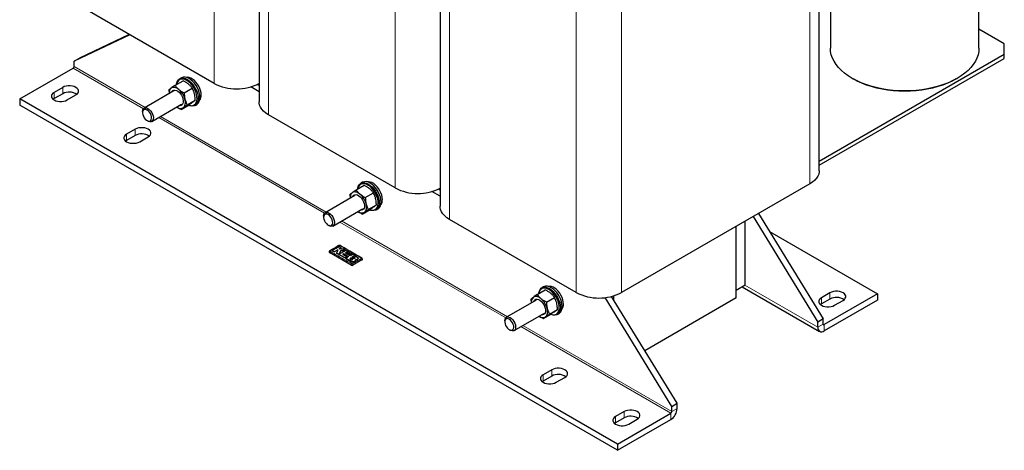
# Model space of a CAD drawing. Header units: millimetres. Extents: x 5 to 418, y 2 to 292.
# Tile 18 of 43: x 221 to 298, y 50 to 84. Entities that reach past the tile are written whole.
import ezdxf

# ---------------------------------------------------------------- set-up
doc = ezdxf.new("R2010")
doc.units = ezdxf.units.MM

msp = doc.modelspace()

# ---------------------------------------------------------------- linework, layer by layer
at = {"color": 7, "linetype": 'Continuous', "lineweight": 18}
for p, q in [((236.0749, 78.669), (236.0749, 103.1652)), ((240.3175, 76.2197), (240.3175, 100.716)), ((250.217, 70.5049), (250.217, 95.0011)), ((282.6025, 70.8315), (282.6025, 95.3277)), ((254.4597, 68.0557), (254.4597, 92.5519)), ((264.3592, 62.3408), (264.3592, 86.837)), ((267.8947, 62.3408), (267.8947, 86.837)), ((230.6908, 76.7834), (225.1395, 79.9881)), ((230.5607, 76.6952), (225.0688, 79.8656)), ((223.5839, 77.9675), (223.5839, 77.4776)), ((224.2556, 78.3553), (224.2556, 77.8653)), ((244.7028, 68.5311), (231.7494, 76.009)), ((244.8329, 68.6193), (231.8909, 76.0906)), ((229.2407, 74.7018), (229.2407, 74.2119)), ((229.9125, 75.0896), (229.9125, 74.5997)), ((258.8449, 60.3671), (245.8916, 67.8449)), ((258.9751, 60.4552), (246.033, 67.9265)), ((245.0799, 65.456), (245.0799, 65.4815)), ((246.7648, 64.7615), (246.7648, 64.7598)), ((246.8766, 64.9616), (246.8766, 64.96)), ((247.0685, 65.0696), (247.0685, 65.0679)), ((247.6255, 64.8845), (247.6255, 64.91)), ((246.777, 64.4763), (246.777, 64.5018)), ((246.9184, 64.4763), (246.9184, 64.5018)), ((277.522, 62.917), (283.2142, 59.631)), ((284.1688, 62.3251), (284.1688, 61.8352)), ((283.497, 61.9373), (283.497, 61.4474)), ((271.7378, 52.9242), (260.0337, 59.6808)), ((271.8085, 53.0466), (260.1751, 59.7624)), ((283.2142, 59.631), (283.6384, 59.8759)), ((283.6384, 59.8759), (283.7091, 59.8351)), ((283.7091, 59.8351), (283.7091, 59.3451)), ((262.4394, 56.3123), (262.4394, 55.8223)), ((261.7676, 55.9245), (261.7676, 55.4345)), ((271.8085, 53.0466), (272.2328, 53.2916)), ((267.4245, 52.6588), (267.4245, 52.1689)), ((268.0962, 53.0466), (268.0962, 52.5567)), ((271.7378, 52.4342), (271.7378, 52.9242))]:
    msp.add_line(p, q, dxfattribs=at)
at = {"color": 7, "linetype": 'Continuous', "lineweight": 25}
for p, q in [((239.5853, 101.7365), (239.5853, 77.2403)), ((253.7274, 93.5724), (253.7274, 69.0762)), ((295.8024, 81.4301), (295.8024, 93.4487)), ((283.3348, 71.852), (283.3348, 92.4349)), ((284.2024, 92.9358), (284.2024, 81.4301)), ((236.0749, 78.669), (226.1754, 84.3838)), ((229.4912, 82.4697), (225.1395, 80.3964)), ((229.4506, 82.4931), (225.5638, 80.6413)), ((297.7806, 81.7567), (295.8024, 82.8986)), ((297.7806, 80.9403), (297.7806, 81.7567)), ((283.3348, 72.6009), (297.7806, 80.9403)), ((297.7806, 80.6136), (297.7806, 80.9403)), ((225.1395, 80.3964), (225.5638, 80.6413)), ((225.1395, 79.9881), (225.1395, 80.3964)), ((283.3348, 72.2742), (297.7806, 80.6136)), ((220.8969, 77.4572), (225.0688, 79.8656)), ((233.0213, 78.5121), (233.6501, 78.8751)), ((233.5198, 79.1094), (233.3872, 79.0328)), ((239.5853, 78.5076), (239.4515, 78.5848)), ((285.9005, 79.0629), (285.9712, 79.0221)), ((294.0336, 79.0221), (294.1043, 79.0629)), ((224.2556, 78.3553), (223.5839, 77.9675)), ((224.2556, 77.8653), (223.5839, 77.4776)), ((224.6092, 77.3756), (225.2809, 77.7634)), ((232.9288, 78.0754), (230.613, 76.7385)), ((232.5367, 78.154), (232.5637, 77.8647)), ((233.742, 77.9303), (234.3708, 78.2933)), ((239.5853, 78.0177), (238.9371, 78.3919)), ((267.5659, 50.5158), (220.8969, 77.4572)), ((220.8969, 77.4572), (220.8969, 76.9673)), ((267.5659, 50.0258), (220.8969, 76.9673)), ((223.5839, 77.4776), (223.5087, 77.4266)), ((231.213, 75.6993), (233.5288, 77.0362)), ((233.4934, 76.6324), (234.1222, 76.9954)), ((233.978, 76.9905), (234.6068, 77.3535)), ((234.5871, 76.9543), (234.7197, 77.0309)), ((230.4888, 76.4638), (230.4888, 76.3822)), ((250.217, 70.5049), (240.3175, 76.2197)), ((230.8423, 75.7698), (230.913, 75.729)), ((229.9125, 75.0896), (229.2407, 74.7018)), ((229.9125, 74.5997), (229.2407, 74.2119)), ((229.2407, 74.2119), (229.1655, 74.1609)), ((230.266, 74.1099), (230.9378, 74.4977)), ((247.6619, 70.9453), (247.5294, 70.8688)), ((282.6025, 70.8315), (267.8947, 62.3408)), ((246.6788, 69.99), (246.7059, 69.7006)), ((247.1634, 70.348), (247.7922, 70.711)), ((247.8841, 69.7663), (248.5129, 70.1292)), ((253.7274, 69.8536), (253.0793, 70.2278)), ((253.7274, 70.3435), (253.5936, 70.4207)), ((247.071, 69.9113), (244.7552, 68.5745)), ((245.3551, 67.5352), (247.6709, 68.8721)), ((247.6355, 68.4683), (248.2643, 68.8313)), ((248.1202, 68.8264), (248.749, 69.1894)), ((248.7293, 68.7902), (248.8618, 68.8668)), ((278.5914, 68.5159), (283.6384, 60.2842)), ((244.6309, 68.2997), (244.6309, 68.2181)), ((264.3592, 62.3408), (254.4597, 68.0557)), ((277.5573, 62.9374), (277.5573, 67.9189)), ((278.1672, 68.271), (283.2142, 60.0392)), ((244.9844, 67.6058), (245.0551, 67.5649)), ((276.8502, 62.5292), (276.8502, 67.5107)), ((276.8502, 61.9168), (276.8502, 67.5107)), ((279.4547, 67.1079), (287.8811, 62.2435)), ((245.0506, 65.5222), (245.0506, 65.4968)), ((246.777, 64.4763), (245.0799, 65.456)), ((245.303, 65.6011), (245.4585, 65.5172)), ((245.303, 65.6011), (245.303, 65.5994)), ((245.4585, 65.5156), (245.303, 65.5994)), ((245.4585, 65.5172), (245.7398, 65.6881)), ((245.7398, 65.6864), (245.4585, 65.5156)), ((245.4585, 65.5172), (245.4585, 65.5156)), ((245.7398, 65.6881), (245.6296, 65.4238)), ((245.6296, 65.4238), (246.3015, 65.041)), ((245.6296, 65.4238), (245.6296, 65.4222)), ((246.3015, 65.0394), (245.6296, 65.4222)), ((245.9969, 65.8273), (245.8414, 65.9115)), ((245.8461, 65.7474), (245.9969, 65.8273)), ((245.9969, 65.8257), (245.8461, 65.7458)), ((246.1739, 65.7304), (245.8461, 65.7474)), ((245.9662, 65.6232), (245.8468, 65.3353)), ((245.8468, 65.3336), (245.9662, 65.6216)), ((246.3425, 65.6194), (245.9662, 65.6232)), ((245.9662, 65.6232), (245.9662, 65.6216)), ((245.9662, 65.6216), (246.3425, 65.6177)), ((245.9969, 65.8273), (245.9969, 65.8257)), ((246.1247, 65.3039), (246.2149, 65.3602)), ((246.2149, 65.3586), (246.1247, 65.3023)), ((246.8525, 65.3431), (246.1739, 65.7304)), ((246.2149, 65.3602), (246.581, 65.1452)), ((246.2149, 65.3602), (246.2149, 65.3586)), ((246.581, 65.1435), (246.2149, 65.3586)), ((246.3261, 65.424), (246.4077, 65.4667)), ((246.4077, 65.465), (246.3261, 65.4224)), ((246.6924, 65.2089), (246.3261, 65.424)), ((246.4077, 65.4667), (246.7248, 65.2816)), ((246.4077, 65.4667), (246.4077, 65.465)), ((246.7248, 65.2799), (246.4077, 65.465)), ((246.429, 65.1264), (246.1247, 65.3039)), ((246.3015, 65.041), (246.429, 65.1264)), ((246.429, 65.1248), (246.3015, 65.0394)), ((246.3015, 65.041), (246.3015, 65.0394)), ((246.581, 65.1452), (246.3633, 65.0044)), ((246.3633, 65.0044), (246.7648, 64.7615)), ((246.3633, 65.0044), (246.3633, 65.0027)), ((246.7648, 64.7598), (246.3633, 65.0027)), ((246.429, 65.1264), (246.429, 65.1248)), ((246.7535, 65.039), (246.6633, 64.9838)), ((246.6633, 64.9822), (246.7535, 65.0374)), ((246.6633, 64.9838), (246.7864, 64.9071)), ((246.9017, 65.314), (246.6924, 65.2089)), ((246.7248, 65.2816), (246.8525, 65.3431)), ((246.8525, 65.3415), (246.7248, 65.2799)), ((246.7248, 65.2816), (246.7248, 65.2799)), ((246.8766, 64.9616), (246.7535, 65.039)), ((246.7535, 65.039), (246.7535, 65.0374)), ((246.7535, 65.0374), (246.8766, 64.96)), ((246.8525, 65.3431), (246.8525, 65.3415)), ((246.9454, 65.1462), (246.8665, 65.1038)), ((246.8665, 65.1022), (246.9454, 65.1445)), ((246.8665, 65.1038), (246.9896, 65.0265)), ((247.2757, 65.0885), (246.9017, 65.314)), ((247.6255, 64.8845), (246.9184, 64.4763)), ((247.0685, 65.0696), (246.9454, 65.1462)), ((246.9454, 65.1462), (246.9454, 65.1445)), ((246.9454, 65.1445), (247.0685, 65.0679)), ((246.9499, 64.7381), (246.9499, 64.7364)), ((247.1187, 64.8487), (247.1283, 64.9033)), ((247.126, 64.889), (247.1187, 64.847)), ((247.1187, 64.8487), (247.1187, 64.847)), ((247.1292, 64.8888), (247.1292, 64.8904)), ((247.2757, 64.938), (247.2757, 64.9363)), ((247.3292, 65.0105), (247.3292, 65.0121)), ((247.6548, 64.9254), (247.6548, 64.9507)), ((261.3056, 62.184), (261.9344, 62.547)), ((261.8041, 62.7812), (261.6715, 62.7047)), ((276.8502, 62.5292), (277.5573, 62.9374)), ((277.3169, 62.7986), (283.3592, 59.3105)), ((284.1688, 62.3251), (283.497, 61.9373)), ((261.2131, 61.7473), (258.8973, 60.4104)), ((260.8209, 61.8259), (260.848, 61.5365)), ((262.0263, 61.6022), (262.6551, 61.9652)), ((271.8085, 53.4549), (266.6034, 61.9446)), ((272.2328, 53.6998), (267.1211, 62.0371)), ((267.2831, 61.7729), (267.2831, 62.0817)), ((276.8502, 61.9168), (269.7189, 57.8)), ((284.1688, 61.8352), (283.497, 61.4474)), ((287.8811, 62.2435), (283.7091, 59.8351)), ((287.8811, 61.7535), (283.7091, 59.3451)), ((284.5223, 61.3454), (285.1941, 61.7332)), ((287.8811, 62.2435), (287.8811, 61.7535)), ((262.2623, 60.6623), (262.8911, 61.0253)), ((283.497, 61.4474), (283.4218, 61.3964)), ((258.773, 60.1357), (258.773, 60.054)), ((259.4973, 59.3711), (261.8131, 60.708)), ((261.7777, 60.3042), (262.4064, 60.6672)), ((262.8714, 60.6262), (263.004, 60.7027)), ((283.6384, 60.2842), (283.2142, 60.0392)), ((283.2142, 59.631), (283.2142, 60.0392)), ((283.6384, 59.8759), (283.6384, 60.2842)), ((259.1265, 59.4417), (259.1972, 59.4009)), ((262.4394, 56.3123), (261.7676, 55.9245)), ((261.7676, 55.4345), (261.6924, 55.3835)), ((262.4394, 55.8223), (261.7676, 55.4345)), ((262.7929, 55.3326), (263.4647, 55.7204)), ((271.8085, 53.4549), (272.2328, 53.6998)), ((271.8085, 53.0466), (271.8085, 53.4549)), ((272.2328, 53.2916), (272.2328, 53.6998)), ((268.0962, 53.0466), (267.4245, 52.6588)), ((268.0962, 52.5567), (267.4245, 52.1689)), ((267.5659, 50.5158), (271.7378, 52.9242)), ((267.5659, 50.0258), (271.7378, 52.4342)), ((268.4498, 52.0669), (269.1215, 52.4547)), ((267.4245, 52.1689), (267.3493, 52.1179)), ((267.5659, 50.5158), (267.5659, 50.0258))]:
    msp.add_line(p, q, dxfattribs=at)
at = {"color": 7, "linetype": 'Continuous', "lineweight": 25, "flags": 128}
for points in [[(295.8024, 81.4301), (295.7845, 81.1674), (295.731, 80.9063), (295.6421, 80.6485), (295.5185, 80.3954), (295.3609, 80.1488), (295.1702, 79.91), (294.9477, 79.6806), (294.6947, 79.462), (294.4128, 79.2556), (294.1036, 79.0625), (293.7692, 78.8841), (293.4116, 78.7213), (293.0329, 78.5752), (292.6355, 78.4468), (292.222, 78.3367), (291.7947, 78.2457), (291.3564, 78.1744), (290.9097, 78.1231), (290.4575, 78.0922), (290.0024, 78.0818), (289.5473, 78.0922), (289.0951, 78.1231), (288.6484, 78.1744), (288.2101, 78.2457), (287.7828, 78.3367), (287.3693, 78.4468), (286.9719, 78.5752), (286.5932, 78.7213), (286.2356, 78.8841), (285.9012, 79.0625), (285.592, 79.2556), (285.3101, 79.462), (285.0571, 79.6806), (284.8346, 79.91), (284.6439, 80.1488), (284.4863, 80.3954), (284.3627, 80.6485), (284.2738, 80.9063), (284.2203, 81.1674), (284.2024, 81.4301), (284.2024, 81.4301)], [(225.2809, 77.7634), (225.3821, 77.8366), (225.4526, 77.9211), (225.4887, 78.0125), (225.4887, 78.1062), (225.4526, 78.1976), (225.3821, 78.282), (225.2809, 78.3553), (225.154, 78.4137), (225.0077, 78.4544), (224.8494, 78.4752), (224.6871, 78.4752), (224.5288, 78.4544), (224.3825, 78.4137), (224.2556, 78.3553)], [(233.1432, 78.5825), (233.1515, 78.6461), (233.1898, 78.789), (233.2523, 78.9077), (233.3372, 78.9987), (233.4417, 79.059), (233.5629, 79.0871), (233.697, 79.0819), (233.8398, 79.0436), (233.9872, 78.9734)], [(233.943, 78.8969), (233.7994, 78.9649), (233.6603, 79.0008), (233.5304, 79.0036), (233.4138, 78.973), (233.3141, 78.9102), (233.2347, 78.8171), (233.178, 78.6967), (233.1509, 78.587)], [(235.0743, 77.764), (235.0617, 77.9288), (235.0242, 78.1026), (234.9631, 78.2795), (234.8806, 78.4534), (234.7793, 78.6185), (234.6628, 78.769), (234.5351, 78.8999), (234.4004, 79.0067), (234.2634, 79.0858), (234.1287, 79.1345), (234.0009, 79.1511), (233.908, 79.1412)], [(234.0828, 76.9727), (234.157, 76.9492), (234.292, 76.9298), (234.4157, 76.9437), (234.5243, 76.9906), (234.6142, 77.0689), (234.6826, 77.176), (234.7271, 77.3087), (234.7465, 77.4625), (234.74, 77.6326), (234.7079, 77.8135), (234.6513, 77.9993), (234.5718, 78.1841), (234.4722, 78.362), (234.3555, 78.5272), (234.2256, 78.6745), (234.0866, 78.799), (233.943, 78.8969)], [(233.9872, 78.9734), (234.1345, 78.8735), (234.2774, 78.7468), (234.4114, 78.5972), (234.5326, 78.4293), (234.6372, 78.2482), (234.722, 78.0593), (234.7845, 77.8684), (234.8228, 77.6813), (234.8357, 77.5037), (234.8228, 77.341), (234.7845, 77.1981), (234.722, 77.0794), (234.6372, 76.9885), (234.5326, 76.9281), (234.4114, 76.9001), (234.2774, 76.9053), (234.1345, 76.9435), (234.0751, 76.9682)], [(234.7197, 77.0309), (234.7698, 77.065), (234.8546, 77.156), (234.9171, 77.2747), (234.9554, 77.4176), (234.9683, 77.5803), (234.9554, 77.7579), (234.9171, 77.9449), (234.8546, 78.1358), (234.7698, 78.3247), (234.6652, 78.5059), (234.544, 78.6738), (234.41, 78.8233), (234.2671, 78.95), (234.1197, 79.05)], [(294.0336, 79.0221), (294.0329, 79.0217), (293.7043, 78.8463), (293.3528, 78.6864), (292.9806, 78.5428), (292.5901, 78.4166), (292.1837, 78.3084), (291.7638, 78.219), (291.333, 78.1488), (290.8941, 78.0984), (290.4496, 78.0681), (290.0024, 78.0579), (289.5552, 78.0681), (289.1107, 78.0984), (288.6718, 78.1488), (288.241, 78.219), (287.8211, 78.3084), (287.4147, 78.4166), (287.0242, 78.5428), (286.652, 78.6864), (286.3005, 78.8463), (285.9719, 79.0217), (285.9712, 79.0221)], [(223.5839, 77.9675), (223.4826, 77.8942), (223.4122, 77.8098), (223.3761, 77.7184), (223.3761, 77.6247), (223.4122, 77.5333), (223.4826, 77.4489), (223.5839, 77.3756), (223.7108, 77.3171), (223.8571, 77.2765), (224.0153, 77.2556), (224.1777, 77.2556), (224.336, 77.2765), (224.4822, 77.3171), (224.6092, 77.3756)], [(233.3248, 78.1884), (233.2423, 78.2486), (233.159, 78.2967), (233.0765, 78.3318), (232.9961, 78.3534), (232.9192, 78.361), (232.8471, 78.3546), (232.781, 78.3342), (232.7221, 78.3003)], [(232.7522, 77.9734), (232.7824, 78.0368), (232.8447, 78.1053), (232.9263, 78.1432), (233.0227, 78.1486), (233.1286, 78.1211), (233.2384, 78.0623), (233.3462, 77.9753), (233.4461, 77.8648), (233.5328, 77.7368), (233.6016, 77.5981), (233.6487, 77.4563)], [(233.6487, 77.4563), (233.6717, 77.3189), (233.6693, 77.1934), (233.6416, 77.0866), (233.5901, 77.0042), (233.5176, 76.9507), (233.4281, 76.9289), (233.3522, 76.9342)], [(233.6789, 76.7786), (233.7296, 76.8256), (233.7712, 76.8848), (233.8031, 76.9552), (233.8246, 77.0356), (233.8355, 77.1246), (233.8356, 77.2207), (233.8247, 77.3223), (233.8032, 77.4276)], [(240.3175, 76.2197), (240.1173, 76.3502), (239.9459, 76.4936), (239.8056, 76.6479), (239.6985, 76.8109), (239.6263, 76.9801), (239.5899, 77.1531), (239.5853, 77.2403)], [(230.4888, 76.4638), (230.4896, 76.4941), (230.5095, 76.6032), (230.5548, 76.6882), (230.6226, 76.7437), (230.7086, 76.7662), (230.8075, 76.7543), (230.913, 76.7088)], [(230.8423, 76.5864), (230.7469, 76.6263), (230.6586, 76.633), (230.5839, 76.6059), (230.5284, 76.5471), (230.4962, 76.461), (230.4896, 76.3539), (230.5092, 76.2337), (230.5535, 76.1094), (230.6192, 75.9902), (230.7015, 75.8849), (230.7942, 75.8014), (230.8905, 75.7458), (230.9832, 75.7223), (231.0654, 75.7326), (231.1312, 75.7759), (231.1754, 75.849), (231.195, 75.9466), (231.1885, 76.0613), (231.1562, 76.1847), (231.1007, 76.3076), (231.026, 76.4209), (230.9377, 76.5162), (230.8423, 76.5864)], [(230.913, 76.7088), (231.0185, 76.6325), (231.1174, 76.5302), (231.2034, 76.4084), (231.2712, 76.2746), (231.3165, 76.1374), (231.3364, 76.0052), (231.3298, 75.8865), (231.2969, 75.7887), (231.2399, 75.7179), (231.1624, 75.6786), (231.0692, 75.6732), (230.9662, 75.7021), (230.913, 75.729)], [(229.2407, 74.7018), (229.1395, 74.6286), (229.069, 74.5441), (229.0329, 74.4528), (229.0329, 74.359), (229.069, 74.2677), (229.1395, 74.1832), (229.2407, 74.1099), (229.3676, 74.0515), (229.5139, 74.0108), (229.6722, 73.99), (229.8345, 73.99), (229.9928, 74.0108), (230.1391, 74.0515), (230.266, 74.1099)], [(230.9378, 74.4977), (231.039, 74.571), (231.1094, 74.6555), (231.1456, 74.7468), (231.1456, 74.8406), (231.1094, 74.9319), (231.039, 75.0164), (230.9378, 75.0896), (230.8108, 75.1481), (230.6646, 75.1887), (230.5063, 75.2096), (230.3439, 75.2096), (230.1857, 75.1887), (230.0394, 75.1481), (229.9125, 75.0896)], [(283.3348, 71.852), (283.3302, 71.7648), (283.2938, 71.5918), (283.2216, 71.4226), (283.1145, 71.2596), (282.9742, 71.1053), (282.8027, 70.9619), (282.6025, 70.8315)], [(247.2854, 70.4184), (247.2937, 70.482), (247.3319, 70.6249), (247.3945, 70.7436), (247.4793, 70.8346), (247.5839, 70.895), (247.705, 70.923), (247.8391, 70.9178), (247.982, 70.8795), (248.1293, 70.8093)], [(248.0851, 70.7328), (247.9415, 70.8008), (247.8025, 70.8367), (247.6726, 70.8395), (247.5559, 70.8089), (247.4563, 70.7461), (247.3768, 70.653), (247.3201, 70.5326), (247.293, 70.4229)], [(249.2165, 69.5999), (249.2038, 69.7647), (249.1663, 69.9385), (249.1053, 70.1154), (249.0227, 70.2893), (248.9215, 70.4544), (248.805, 70.6049), (248.6772, 70.7358), (248.5425, 70.8427), (248.4055, 70.9217), (248.2708, 70.9704), (248.1431, 70.987), (248.0502, 70.9771)], [(248.1293, 70.8093), (248.2766, 70.7094), (248.4195, 70.5827), (248.5536, 70.4331), (248.6747, 70.2652), (248.7793, 70.0841), (248.8641, 69.8952), (248.9267, 69.7043), (248.9649, 69.5172), (248.9778, 69.3396), (248.9649, 69.1769), (248.9267, 69.0341), (248.8641, 68.9153), (248.7793, 68.8244), (248.6747, 68.764), (248.5536, 68.736), (248.4195, 68.7412), (248.2766, 68.7795), (248.2173, 68.8041)], [(248.8618, 68.8668), (248.9119, 68.901), (248.9967, 68.9919), (249.0592, 69.1106), (249.0975, 69.2535), (249.1104, 69.4162), (249.0975, 69.5938), (249.0592, 69.7809), (248.9967, 69.9717), (248.9119, 70.1606), (248.8073, 70.3418), (248.6861, 70.5097), (248.5521, 70.6593), (248.4092, 70.7859), (248.2619, 70.8859)], [(247.4669, 70.0243), (247.3844, 70.0846), (247.3012, 70.1326), (247.2186, 70.1678), (247.1382, 70.1893), (247.0613, 70.197), (246.9892, 70.1905), (246.9232, 70.1702), (246.8643, 70.1362)], [(246.8943, 69.8094), (246.9245, 69.8728), (246.9869, 69.9412), (247.0685, 69.9791), (247.1648, 69.9845), (247.2708, 69.9571), (247.3806, 69.8982), (247.4883, 69.8112), (247.5883, 69.7007), (247.6749, 69.5727), (247.7437, 69.434), (247.7908, 69.2922)], [(248.225, 68.8086), (248.2991, 68.7851), (248.4341, 68.7657), (248.5579, 68.7796), (248.6665, 68.8265), (248.7564, 68.9048), (248.8247, 69.012), (248.8693, 69.1446), (248.8886, 69.2984), (248.8822, 69.4685), (248.8501, 69.6494), (248.7934, 69.8352), (248.714, 70.0201), (248.6143, 70.1979), (248.4977, 70.3632), (248.3677, 70.5104), (248.2287, 70.635), (248.0851, 70.7328)], [(247.7908, 69.2922), (247.8138, 69.1548), (247.8114, 69.0294), (247.7837, 68.9225), (247.7322, 68.8401), (247.6598, 68.7866), (247.5702, 68.7648), (247.4943, 68.7701)], [(247.821, 68.6145), (247.8717, 68.6615), (247.9133, 68.7207), (247.9452, 68.7911), (247.9668, 68.8715), (247.9777, 68.9605), (247.9777, 69.0567), (247.9668, 69.1582), (247.9453, 69.2635)], [(244.6309, 68.2997), (244.6317, 68.33), (244.6517, 68.4392), (244.6969, 68.5241), (244.7647, 68.5796), (244.8508, 68.6021), (244.9496, 68.5903), (245.0552, 68.5447)], [(244.9844, 68.4223), (244.8891, 68.4622), (244.8007, 68.4689), (244.7261, 68.4418), (244.6705, 68.3831), (244.6383, 68.2969), (244.6317, 68.1898), (244.6513, 68.0696), (244.6956, 67.9453), (244.7613, 67.8261), (244.8436, 67.7208), (244.9363, 67.6373), (245.0326, 67.5817), (245.1253, 67.5582), (245.2076, 67.5685), (245.2733, 67.6118), (245.3176, 67.685), (245.3372, 67.7825), (245.3306, 67.8972), (245.2984, 68.0206), (245.2428, 68.1435), (245.1681, 68.2568), (245.0798, 68.3521), (244.9844, 68.4223)], [(245.0552, 68.5447), (245.1607, 68.4684), (245.2595, 68.3662), (245.3456, 68.2443), (245.4134, 68.1105), (245.4587, 67.9733), (245.4786, 67.8411), (245.4719, 67.7224), (245.439, 67.6246), (245.3821, 67.5538), (245.3045, 67.5145), (245.2113, 67.5091), (245.1083, 67.5381), (245.0551, 67.5649)], [(254.4597, 68.0557), (254.2595, 68.1861), (254.088, 68.3295), (253.9477, 68.4839), (253.8406, 68.6468), (253.7684, 68.816), (253.732, 68.989), (253.7274, 69.0762)], [(261.4275, 62.2544), (261.4358, 62.318), (261.4741, 62.4608), (261.5366, 62.5796), (261.6214, 62.6705), (261.726, 62.7309), (261.8472, 62.7589), (261.9812, 62.7537), (262.1241, 62.7154), (262.2714, 62.6453)], [(262.2272, 62.5687), (262.0836, 62.6367), (261.9446, 62.6726), (261.8147, 62.6754), (261.698, 62.6449), (261.5984, 62.582), (261.519, 62.4889), (261.4623, 62.3685), (261.4352, 62.2588)], [(263.3586, 61.4358), (263.346, 61.6006), (263.3085, 61.7745), (263.2474, 61.9513), (263.1648, 62.1253), (263.0636, 62.2903), (262.9471, 62.4408), (262.8193, 62.5718), (262.6847, 62.6786), (262.5476, 62.7577), (262.413, 62.8063), (262.2852, 62.8229), (262.1923, 62.813)], [(262.3671, 60.6445), (262.4412, 60.621), (262.5762, 60.6016), (262.7, 60.6155), (262.8086, 60.6624), (262.8985, 60.7407), (262.9669, 60.8479), (263.0114, 60.9805), (263.0308, 61.1344), (263.0243, 61.3044), (262.9922, 61.4853), (262.9355, 61.6711), (262.8561, 61.856), (262.7564, 62.0339), (262.6398, 62.1991), (262.5099, 62.3463), (262.3709, 62.4709), (262.2272, 62.5687)], [(262.2714, 62.6453), (262.4188, 62.5453), (262.5617, 62.4186), (262.6957, 62.2691), (262.8169, 62.1012), (262.9214, 61.92), (263.0063, 61.7311), (263.0688, 61.5402), (263.1071, 61.3532), (263.12, 61.1756), (263.1071, 61.0129), (263.0688, 60.87), (263.0063, 60.7513), (262.9214, 60.6603), (262.8169, 60.5999), (262.6957, 60.5719), (262.5617, 60.5771), (262.4188, 60.6154), (262.3594, 60.6401)], [(263.004, 60.7027), (263.054, 60.7369), (263.1389, 60.8278), (263.2014, 60.9465), (263.2397, 61.0894), (263.2525, 61.2521), (263.2397, 61.4297), (263.2014, 61.6168), (263.1389, 61.8077), (263.054, 61.9965), (262.9494, 62.1777), (262.8283, 62.3456), (262.6942, 62.4952), (262.5514, 62.6219), (262.404, 62.7218)], [(285.1941, 61.7332), (285.2953, 61.8065), (285.3657, 61.8909), (285.4019, 61.9823), (285.4019, 62.076), (285.3657, 62.1674), (285.2953, 62.2518), (285.1941, 62.3251), (285.0671, 62.3835), (284.9209, 62.4242), (284.7626, 62.4451), (284.6002, 62.4451), (284.442, 62.4242), (284.2957, 62.3835), (284.1688, 62.3251)], [(261.6091, 61.8603), (261.5266, 61.9205), (261.4433, 61.9686), (261.3608, 62.0037), (261.2804, 62.0252), (261.2034, 62.0329), (261.1313, 62.0265), (261.0653, 62.0061), (261.0064, 61.9721)], [(261.0365, 61.6453), (261.0666, 61.7087), (261.129, 61.7771), (261.2106, 61.815), (261.307, 61.8204), (261.4129, 61.793), (261.5227, 61.7342), (261.6305, 61.6472), (261.7304, 61.5367), (261.8171, 61.4086), (261.8858, 61.2699), (261.933, 61.1281)], [(283.497, 61.9373), (283.3958, 61.864), (283.3254, 61.7796), (283.2892, 61.6882), (283.2892, 61.5945), (283.3254, 61.5031), (283.3958, 61.4187), (283.497, 61.3454), (283.6239, 61.287), (283.7702, 61.2463), (283.9285, 61.2255), (284.0908, 61.2255), (284.2491, 61.2463), (284.3954, 61.287), (284.5223, 61.3454)], [(261.933, 61.1281), (261.956, 60.9907), (261.9535, 60.8653), (261.9258, 60.7585), (261.8744, 60.6761), (261.8019, 60.6225), (261.7123, 60.6007), (261.6364, 60.606)], [(261.9632, 60.4505), (262.0138, 60.4974), (262.0555, 60.5566), (262.0874, 60.627), (262.1089, 60.7074), (262.1198, 60.7965), (262.1198, 60.8926), (262.109, 60.9941), (262.0875, 61.0994)], [(258.773, 60.1357), (258.7739, 60.1659), (258.7938, 60.2751), (258.8391, 60.3601), (258.9069, 60.4155), (258.9929, 60.4381), (259.0918, 60.4262), (259.1973, 60.3807)], [(259.1266, 60.2582), (259.0312, 60.2981), (258.9429, 60.3048), (258.8682, 60.2778), (258.8127, 60.219), (258.7804, 60.1328), (258.7739, 60.0257), (258.7934, 59.9055), (258.8377, 59.7812), (258.9035, 59.662), (258.9857, 59.5568), (259.0784, 59.4732), (259.1747, 59.4177), (259.2674, 59.3941), (259.3497, 59.4044), (259.4154, 59.4477), (259.4597, 59.5209), (259.4793, 59.6184), (259.4727, 59.7332), (259.4405, 59.8565), (259.385, 59.9794), (259.3103, 60.0927), (259.222, 60.188), (259.1266, 60.2582)], [(259.1973, 60.3807), (259.3028, 60.3044), (259.4017, 60.2021), (259.4877, 60.0802), (259.5555, 59.9465), (259.6008, 59.8092), (259.6207, 59.6771), (259.614, 59.5584), (259.5812, 59.4605), (259.5242, 59.3897), (259.4467, 59.3504), (259.3535, 59.3451), (259.2505, 59.374), (259.1972, 59.4009)], [(263.4647, 55.7204), (263.5659, 55.7936), (263.6363, 55.8781), (263.6725, 55.9694), (263.6725, 56.0632), (263.6363, 56.1545), (263.5659, 56.239), (263.4647, 56.3123), (263.3378, 56.3707), (263.1915, 56.4114), (263.0332, 56.4322), (262.8709, 56.4322), (262.7126, 56.4114), (262.5663, 56.3707), (262.4394, 56.3123)], [(261.7676, 55.9245), (261.6664, 55.8512), (261.596, 55.7667), (261.5598, 55.6754), (261.5598, 55.5816), (261.596, 55.4903), (261.6664, 55.4058), (261.7676, 55.3326), (261.8946, 55.2741), (262.0408, 55.2335), (262.1991, 55.2126), (262.3615, 55.2126), (262.5197, 55.2335), (262.666, 55.2741), (262.7929, 55.3326)], [(269.1215, 52.4547), (269.2228, 52.528), (269.2932, 52.6124), (269.3293, 52.7038), (269.3293, 52.7975), (269.2932, 52.8889), (269.2228, 52.9733), (269.1215, 53.0466), (268.9946, 53.1051), (268.8483, 53.1457), (268.6901, 53.1666), (268.5277, 53.1666), (268.3694, 53.1457), (268.2232, 53.1051), (268.0962, 53.0466)], [(267.4245, 52.6588), (267.3233, 52.5856), (267.2528, 52.5011), (267.2167, 52.4097), (267.2167, 52.316), (267.2528, 52.2246), (267.3233, 52.1402), (267.4245, 52.0669), (267.5514, 52.0085), (267.6977, 51.9678), (267.856, 51.947), (268.0183, 51.947), (268.1766, 51.9678), (268.3229, 52.0085), (268.4498, 52.0669)]]:
    msp.add_lwpolyline(points, dxfattribs=at)
at = {"color": 7, "linetype": 'Continuous', "lineweight": 25}
for centre, radius, start, end in [((224.986, 79.9951), 0.1537, 302.605478, 357.394522), ((233.7701, 78.5779), 0.5874, 53.470432, 115.21911), ((237.844, 82.0752), 3.8383, 242.553907, 296.979237), ((224.7631, 76.9163), 1.0762, 56.562045, 118.132778), ((233.0593, 77.9327), 0.4988, 132.532134, 187.753822), ((232.3776, 77.0621), 1.4717, 14.381186, 49.937868), ((234.4933, 77.7232), 0.5824, 320.29213, 4.007966), ((233.4552, 77.1616), 0.4435, 229.141456, 300.282784), ((230.4199, 73.6506), 1.0762, 56.562045, 118.132778), ((247.9122, 70.4139), 0.5874, 53.470432, 115.21911), ((247.2015, 69.7686), 0.4988, 132.532134, 187.753822), ((246.5197, 68.898), 1.4717, 14.381186, 49.937868), ((251.9861, 73.9111), 3.8383, 242.553907, 296.979237), ((248.6355, 69.5592), 0.5824, 320.29213, 4.007966), ((247.5973, 68.9976), 0.4435, 229.141456, 300.282784), ((245.1007, 65.5018), 0.0503, 185.694799, 245.625342), ((245.1083, 65.5635), 0.0345, 55.218192, 114.711293), ((245.8165, 65.972), 0.0349, 55.563162, 114.467155), ((247.597, 64.9932), 0.0335, 62.680133, 125.641759), ((247.6047, 64.9303), 0.0503, 294.374658, 354.305201), ((246.8477, 64.6128), 0.1537, 242.609672, 297.390328), ((262.0544, 62.2498), 0.5874, 53.470432, 115.21911), ((266.1269, 65.7402), 3.8315, 242.524312, 297.475688), ((261.3436, 61.6046), 0.4988, 132.532134, 187.753822), ((260.6619, 60.7339), 1.4717, 14.381186, 49.937868), ((284.6762, 60.8861), 1.0762, 56.562045, 118.132778), ((262.7776, 61.3951), 0.5824, 320.29213, 4.007966), ((261.7395, 60.8335), 0.4435, 229.141456, 300.282784), ((283.5159, 59.582), 0.3057, 170.785963, 309.203285), ((283.6815, 59.8689), 0.0437, 170.785963, 309.203285), ((262.9468, 54.8732), 1.0762, 56.562045, 118.132778), ((271.1582, 53.3405), 1.0758, 302.605478, 357.394522), ((268.6037, 51.6076), 1.0762, 56.562045, 118.132778), ((271.655, 53.0536), 0.1537, 302.605478, 357.394522)]:
    msp.add_arc(centre, radius, start, end, dxfattribs=at)
at = {"color": 7, "linetype": 'Continuous', "lineweight": 18}
for centre, radius, start, end in [((245.1866, 65.4779), 0.1067, 123.322552, 178.058611), ((245.8988, 65.9722), 0.0347, 64.386978, 124.524971), ((246.8858, 64.4954), 0.109, 123.127827, 176.6323), ((246.8096, 64.4954), 0.109, 3.347507, 56.869306), ((247.5188, 64.9064), 0.1068, 1.961622, 56.680543)]:
    msp.add_arc(centre, radius, start, end, dxfattribs=at)
at = {"color": 7, "linetype": 'Continuous', "lineweight": 25}
for points, knots in [([(233.0213, 78.5121), (232.9661, 78.4739), (232.8546, 78.3967), (232.7665, 78.3326), (232.7221, 78.3003)], [0, 0, 0, 0, 0.495458, 1, 1, 1, 1]), ([(233.0213, 78.5121), (233.0639, 78.4557), (233.15, 78.3419), (233.2662, 78.2399), (233.3248, 78.1884)], [0, 0, 0, 0, 0.495458, 1, 1, 1, 1]), ([(234.0673, 78.617), (234.0587, 78.6239), (233.9935, 78.6758), (233.8591, 78.7671), (233.7202, 78.8389), (233.6501, 78.8751)], [0, 0, 0, 0, 0.07009, 0.5307844, 1, 1, 1, 1]), ([(234.3708, 78.2933), (234.3281, 78.3497), (234.2421, 78.4636), (234.1259, 78.5656), (234.0673, 78.617)], [0, 0, 0, 0, 0.495458, 1, 1, 1, 1]), ([(232.7221, 78.3003), (232.7165, 78.2961), (232.6735, 78.2642), (232.6039, 78.2108), (232.5592, 78.1731), (232.5367, 78.154)], [0, 0, 0, 0, 0.07009003, 0.53078443, 1, 1, 1, 1]), ([(233.3248, 78.1884), (233.3334, 78.1816), (233.3986, 78.1296), (233.533, 78.0384), (233.6719, 77.9666), (233.742, 77.9303)], [0, 0, 0, 0, 0.07009, 0.5307844, 1, 1, 1, 1]), ([(233.742, 77.9303), (233.7486, 77.7989), (233.7572, 77.6265), (233.7943, 77.4658), (233.8032, 77.4276)], [0, 0, 0, 0, 0.7618982, 1, 1, 1, 1]), ([(234.5456, 77.8562), (234.5355, 77.8937), (234.4928, 78.0511), (234.4235, 78.1886), (234.3708, 78.2933)], [0, 0, 0, 0, 0.23810182, 1, 1, 1, 1]), ([(234.6068, 77.3535), (234.6057, 77.3912), (234.6008, 77.5636), (234.5698, 77.7279), (234.5456, 77.8562)], [0, 0, 0, 0, 0.2189524, 1, 1, 1, 1]), ([(233.6789, 76.7786), (233.6847, 76.7829), (233.7287, 76.8153), (233.8231, 76.8831), (233.9261, 76.9545), (233.978, 76.9905)], [0, 0, 0, 0, 0.07009, 0.5307844, 1, 1, 1, 1]), ([(233.8032, 77.4276), (233.8414, 77.3074), (233.8904, 77.1535), (233.9623, 77.0197), (233.978, 76.9905)], [0, 0, 0, 0, 0.7810476, 1, 1, 1, 1]), ([(234.4213, 77.2072), (234.4155, 77.2029), (234.3715, 77.1705), (234.2771, 77.1028), (234.1741, 77.0314), (234.1222, 76.9954)], [0, 0, 0, 0, 0.07009, 0.5307844, 1, 1, 1, 1]), ([(234.6068, 77.3535), (234.5834, 77.3336), (234.536, 77.2934), (234.4598, 77.2361), (234.4213, 77.2072)], [0, 0, 0, 0, 0.495458, 1, 1, 1, 1]), ([(233.4934, 76.6324), (233.4184, 76.67), (233.3018, 76.7286), (233.2023, 76.8012), (233.1668, 76.8272)], [0, 0, 0, 0, 0.6427464, 1, 1, 1, 1]), ([(233.4934, 76.6324), (233.5169, 76.6523), (233.5642, 76.6925), (233.6404, 76.7497), (233.6789, 76.7786)], [0, 0, 0, 0, 0.495458, 1, 1, 1, 1]), ([(246.8643, 70.1362), (246.8586, 70.132), (246.8156, 70.1001), (246.746, 70.0467), (246.7013, 70.009), (246.6788, 69.99)], [0, 0, 0, 0, 0.07009, 0.5307844, 1, 1, 1, 1]), ([(247.1634, 70.348), (247.1082, 70.3098), (246.9967, 70.2326), (246.9087, 70.1685), (246.8643, 70.1362)], [0, 0, 0, 0, 0.495458, 1, 1, 1, 1]), ([(247.1634, 70.348), (247.2061, 70.2916), (247.2921, 70.1778), (247.4083, 70.0758), (247.4669, 70.0243)], [0, 0, 0, 0, 0.495458, 1, 1, 1, 1]), ([(247.4669, 70.0243), (247.4756, 70.0175), (247.5408, 69.9656), (247.6751, 69.8743), (247.814, 69.8025), (247.8841, 69.7663)], [0, 0, 0, 0, 0.07009, 0.5307844, 1, 1, 1, 1]), ([(248.2094, 70.453), (248.2008, 70.4598), (248.1356, 70.5117), (248.0012, 70.603), (247.8623, 70.6748), (247.7922, 70.711)], [0, 0, 0, 0, 0.07009, 0.5307844, 1, 1, 1, 1]), ([(248.5129, 70.1292), (248.4703, 70.1857), (248.3842, 70.2995), (248.268, 70.4015), (248.2094, 70.453)], [0, 0, 0, 0, 0.495458, 1, 1, 1, 1]), ([(248.6878, 69.6921), (248.6776, 69.7296), (248.6349, 69.887), (248.5657, 70.0245), (248.5129, 70.1292)], [0, 0, 0, 0, 0.2381018, 1, 1, 1, 1]), ([(247.8841, 69.7663), (247.8907, 69.6349), (247.8993, 69.4624), (247.9365, 69.3018), (247.9453, 69.2635)], [0, 0, 0, 0, 0.7618982, 1, 1, 1, 1]), ([(247.9453, 69.2635), (247.9836, 69.1433), (248.0325, 68.9894), (248.1044, 68.8557), (248.1202, 68.8264)], [0, 0, 0, 0, 0.7810476, 1, 1, 1, 1]), ([(248.749, 69.1894), (248.7479, 69.2271), (248.7429, 69.3995), (248.712, 69.5638), (248.6878, 69.6921)], [0, 0, 0, 0, 0.2189524, 1, 1, 1, 1]), ([(247.6355, 68.4683), (247.5606, 68.5059), (247.444, 68.5645), (247.3445, 68.6371), (247.3089, 68.6631)], [0, 0, 0, 0, 0.6427464, 1, 1, 1, 1]), ([(247.6355, 68.4683), (247.659, 68.4882), (247.7064, 68.5284), (247.7826, 68.5856), (247.821, 68.6145)], [0, 0, 0, 0, 0.49545796, 1, 1, 1, 1]), ([(247.821, 68.6145), (247.8268, 68.6188), (247.8708, 68.6513), (247.9653, 68.719), (248.0682, 68.7904), (248.1202, 68.8264)], [0, 0, 0, 0, 0.07009, 0.5307844, 1, 1, 1, 1]), ([(248.5635, 69.0431), (248.5577, 69.0389), (248.5137, 69.0064), (248.4192, 68.9387), (248.3163, 68.8673), (248.2643, 68.8313)], [0, 0, 0, 0, 0.07009, 0.5307844, 1, 1, 1, 1]), ([(248.749, 69.1894), (248.7255, 69.1695), (248.6781, 69.1293), (248.6019, 69.072), (248.5635, 69.0431)], [0, 0, 0, 0, 0.49545796, 1, 1, 1, 1]), ([(245.0941, 65.5944), (245.0929, 65.5939), (245.0823, 65.5893), (245.0672, 65.5732), (245.0526, 65.5484), (245.0518, 65.5303), (245.0514, 65.5223)], [0, 0, 0, 0, 0.0428539, 0.3934316, 0.7296541, 1, 1, 1, 1]), ([(245.8021, 66.0037), (245.7918, 65.9979), (245.5558, 65.8653), (245.3196, 65.7265), (245.0938, 65.5937)], [0, 0, 0, 0, 0.0437347, 1, 1, 1, 1]), ([(245.8414, 65.9115), (245.7677, 65.8709), (245.5883, 65.7719), (245.4088, 65.6644), (245.303, 65.6011)], [0, 0, 0, 0, 0.4103295, 1, 1, 1, 1]), ([(245.9129, 66.0033), (245.912, 66.004), (245.9036, 66.0108), (245.8805, 66.0164), (245.845, 66.019), (245.8167, 66.0129), (245.8039, 66.0043), (245.8024, 66.0033)], [0, 0, 0, 0, 0.0314747, 0.2834631, 0.5952218, 0.9527506, 1, 1, 1, 1]), ([(245.8468, 65.3353), (245.9204, 65.3839), (246.0857, 65.493), (246.2509, 65.5743), (246.3425, 65.6194)], [0, 0, 0, 0, 0.4454775, 1, 1, 1, 1]), ([(247.6116, 65.0219), (247.2508, 65.2346), (246.6847, 65.5684), (246.1186, 65.8872), (245.9133, 66.0028)], [0, 0, 0, 0, 0.637324, 1, 1, 1, 1]), ([(246.7648, 64.7615), (246.7795, 64.754), (246.8091, 64.7391), (246.8654, 64.7298), (246.9139, 64.7306), (246.9408, 64.7362), (246.9499, 64.7381)], [0, 0, 0, 0, 0.2851253, 0.5702516, 0.8553553, 1, 1, 1, 1]), ([(246.9499, 64.7364), (246.9316, 64.7332), (246.895, 64.7268), (246.8372, 64.7317), (246.7932, 64.7441), (246.7719, 64.7559), (246.7648, 64.7598)], [0, 0, 0, 0, 0.285052, 0.570102, 0.8551915, 1, 1, 1, 1]), ([(246.7864, 64.9071), (246.792, 64.9042), (246.8031, 64.8985), (246.8244, 64.8948), (246.8461, 64.8953), (246.8662, 64.9002), (246.8824, 64.909), (246.8929, 64.9206), (246.8965, 64.9337), (246.8927, 64.947), (246.8846, 64.9562), (246.8781, 64.9606), (246.8766, 64.9616)], [0, 0, 0, 0, 0.1073587, 0.214721, 0.322003, 0.4292233, 0.5364373, 0.6436973, 0.7510459, 0.8585026, 0.9660513, 1, 1, 1, 1]), ([(246.8766, 64.96), (246.8811, 64.9565), (246.89, 64.9495), (246.8956, 64.9392), (246.8947, 64.9334), (246.8945, 64.932)], [0, 0, 0, 0, 0.4302445, 0.8604885, 1, 1, 1, 1]), ([(246.9499, 64.7381), (246.9769, 64.7454), (247.0309, 64.7601), (247.0906, 64.8), (247.1095, 64.8328), (247.1187, 64.8487)], [0, 0, 0, 0, 0.3407821, 0.6815687, 1, 1, 1, 1]), ([(247.1187, 64.847), (247.1087, 64.8301), (247.0888, 64.7962), (247.0275, 64.7572), (246.9752, 64.7432), (246.9499, 64.7364)], [0, 0, 0, 0, 0.3408172, 0.6816417, 1, 1, 1, 1]), ([(246.9896, 65.0265), (246.9945, 65.0239), (247.0042, 65.0188), (247.0229, 65.0151), (247.0419, 65.015), (247.0595, 65.0187), (247.0737, 65.0256), (247.0828, 65.0351), (247.0859, 65.046), (247.0825, 65.0571), (247.0754, 65.065), (247.0698, 65.0687), (247.0685, 65.0696)], [0, 0, 0, 0, 0.107578, 0.2151551, 0.3227414, 0.4302646, 0.5376806, 0.6449866, 0.752213, 0.8594107, 0.9666405, 1, 1, 1, 1]), ([(247.0685, 65.0679), (247.0724, 65.0649), (247.0802, 65.0589), (247.0851, 65.0502), (247.0843, 65.0454), (247.0841, 65.0442)], [0, 0, 0, 0, 0.42963026, 0.85927491, 1, 1, 1, 1]), ([(247.1283, 64.9033), (247.15, 64.9038), (247.1936, 64.9047), (247.2438, 64.9196), (247.2673, 64.9331), (247.2757, 64.938)], [0, 0, 0, 0, 0.3919653, 0.7839447, 1, 1, 1, 1]), ([(247.2757, 64.9363), (247.2598, 64.9279), (247.228, 64.9112), (247.174, 64.9015), (247.1403, 64.9016), (247.1283, 64.9017)], [0, 0, 0, 0, 0.3915997, 0.7831923, 1, 1, 1, 1]), ([(247.2757, 64.938), (247.2888, 64.947), (247.315, 64.965), (247.3314, 65.0002), (247.3279, 65.0363), (247.3071, 65.0668), (247.2846, 65.0823), (247.2757, 65.0885)], [0, 0, 0, 0, 0.21459, 0.4291787, 0.6437975, 0.8584406, 1, 1, 1, 1]), ([(247.3269, 65.0106), (247.3269, 65.0025), (247.3269, 64.9825), (247.3068, 64.9565), (247.2845, 64.9421), (247.2757, 64.9363)], [0, 0, 0, 0, 0.2882395, 0.7172485, 1, 1, 1, 1]), ([(247.6541, 64.9506), (247.6543, 64.952), (247.6561, 64.9633), (247.649, 64.9838), (247.634, 65.0067), (247.6201, 65.019), (247.6119, 65.0231), (247.6115, 65.0233)], [0, 0, 0, 0, 0.04731538, 0.38746342, 0.6881179, 0.98688417, 1, 1, 1, 1]), ([(262.3515, 62.2889), (262.3429, 62.2957), (262.2777, 62.3476), (262.1434, 62.4389), (262.0045, 62.5107), (261.9344, 62.547)], [0, 0, 0, 0, 0.07009, 0.5307844, 1, 1, 1, 1]), ([(262.6551, 61.9652), (262.6124, 62.0216), (262.5264, 62.1354), (262.4102, 62.2374), (262.3515, 62.2889)], [0, 0, 0, 0, 0.495458, 1, 1, 1, 1]), ([(261.0064, 61.9721), (261.0007, 61.9679), (260.9578, 61.9361), (260.8882, 61.8826), (260.8435, 61.8449), (260.8209, 61.8259)], [0, 0, 0, 0, 0.07009003, 0.53078443, 1, 1, 1, 1]), ([(261.3056, 62.184), (261.2503, 62.1457), (261.1388, 62.0685), (261.0508, 62.0044), (261.0064, 61.9721)], [0, 0, 0, 0, 0.495458, 1, 1, 1, 1]), ([(261.3056, 62.184), (261.3482, 62.1276), (261.4343, 62.0137), (261.5505, 61.9117), (261.6091, 61.8603)], [0, 0, 0, 0, 0.495458, 1, 1, 1, 1]), ([(261.6091, 61.8603), (261.6177, 61.8534), (261.6829, 61.8015), (261.8173, 61.7102), (261.9562, 61.6384), (262.0263, 61.6022)], [0, 0, 0, 0, 0.07009, 0.5307844, 1, 1, 1, 1]), ([(262.0263, 61.6022), (262.0328, 61.4708), (262.0414, 61.2983), (262.0786, 61.1377), (262.0875, 61.0994)], [0, 0, 0, 0, 0.7618982, 1, 1, 1, 1]), ([(262.8299, 61.528), (262.8197, 61.5655), (262.777, 61.7229), (262.7078, 61.8604), (262.6551, 61.9652)], [0, 0, 0, 0, 0.23810182, 1, 1, 1, 1]), ([(262.8911, 61.0253), (262.89, 61.063), (262.8851, 61.2354), (262.8541, 61.3997), (262.8299, 61.528)], [0, 0, 0, 0, 0.2189524, 1, 1, 1, 1]), ([(262.0875, 61.0994), (262.1257, 60.9792), (262.1746, 60.8253), (262.2466, 60.6916), (262.2623, 60.6623)], [0, 0, 0, 0, 0.78104759, 1, 1, 1, 1]), ([(262.7056, 60.8791), (262.6998, 60.8748), (262.6558, 60.8424), (262.5614, 60.7746), (262.4584, 60.7032), (262.4064, 60.6672)], [0, 0, 0, 0, 0.07009, 0.5307844, 1, 1, 1, 1]), ([(262.8911, 61.0253), (262.8676, 61.0054), (262.8203, 60.9652), (262.7441, 60.908), (262.7056, 60.8791)], [0, 0, 0, 0, 0.495458, 1, 1, 1, 1]), ([(261.7777, 60.3042), (261.7027, 60.3419), (261.5861, 60.4004), (261.4866, 60.4731), (261.451, 60.499)], [0, 0, 0, 0, 0.6427464, 1, 1, 1, 1]), ([(261.7777, 60.3042), (261.8011, 60.3241), (261.8485, 60.3643), (261.9247, 60.4216), (261.9632, 60.4505)], [0, 0, 0, 0, 0.495458, 1, 1, 1, 1]), ([(261.9632, 60.4505), (261.969, 60.4547), (262.013, 60.4872), (262.1074, 60.5549), (262.2104, 60.6263), (262.2623, 60.6623)], [0, 0, 0, 0, 0.07009, 0.5307844, 1, 1, 1, 1])]:
    msp.add_open_spline(points, degree=3, knots=knots, dxfattribs=at)
at = {"color": 7, "linetype": 'Continuous', "lineweight": 18}
for points, knots in [([(245.0799, 65.4815), (245.0729, 65.4865), (245.0588, 65.4965), (245.0501, 65.5115), (245.0515, 65.5201), (245.0519, 65.5222)], [0, 0, 0, 0, 0.42902529, 0.85806515, 1, 1, 1, 1]), ([(246.777, 64.5018), (246.4941, 64.6682), (245.9285, 65.0011), (245.3628, 65.3214), (245.0799, 65.4815)], [0, 0, 0, 0, 0.499961, 1, 1, 1, 1]), ([(245.128, 65.5919), (245.1265, 65.5909), (245.1229, 65.5884), (245.1195, 65.5833), (245.1189, 65.5774), (245.1215, 65.5716), (245.1258, 65.5686), (245.1279, 65.5671)], [0, 0, 0, 0, 0.1406569, 0.3555038, 0.5710329, 0.7861716, 1, 1, 1, 1]), ([(245.1279, 65.5671), (245.4081, 65.4049), (245.9685, 65.0806), (246.5403, 64.7513), (246.8262, 64.5867)], [0, 0, 0, 0, 0.50003916, 1, 1, 1, 1]), ([(245.8362, 66.0007), (245.755, 65.9557), (245.5926, 65.8656), (245.3566, 65.7291), (245.2025, 65.6366), (245.128, 65.5919)], [0, 0, 0, 0, 0.3404987, 0.6810489, 1, 1, 1, 1]), ([(245.8792, 66.0008), (245.8775, 66.0016), (245.8732, 66.0036), (245.8646, 66.0055), (245.8543, 66.0059), (245.8442, 66.0044), (245.8389, 66.0019), (245.8362, 66.0007)], [0, 0, 0, 0, 0.140567, 0.3553278, 0.5708439, 0.7860438, 1, 1, 1, 1]), ([(247.5774, 65.0204), (247.2973, 65.1883), (246.7369, 65.5242), (246.1651, 65.8419), (245.8792, 66.0008)], [0, 0, 0, 0, 0.500039, 1, 1, 1, 1]), ([(246.8262, 64.5867), (246.8279, 64.5858), (246.8322, 64.5837), (246.8408, 64.5817), (246.8511, 64.5814), (246.8612, 64.5829), (246.8665, 64.5854), (246.8692, 64.5867)], [0, 0, 0, 0, 0.1405668, 0.3553275, 0.5708435, 0.7860436, 1, 1, 1, 1]), ([(246.8692, 64.5867), (246.9504, 64.6335), (247.1128, 64.7272), (247.3488, 64.8634), (247.5029, 64.9525), (247.5774, 64.9956)], [0, 0, 0, 0, 0.3404988, 0.6810495, 1, 1, 1, 1]), ([(247.6255, 64.91), (247.5503, 64.8675), (247.3949, 64.7795), (247.1592, 64.6436), (246.9986, 64.5491), (246.9184, 64.5018)], [0, 0, 0, 0, 0.3189779, 0.6594763, 1, 1, 1, 1]), ([(247.5774, 64.9956), (247.5789, 64.9965), (247.5825, 64.9989), (247.5859, 65.0039), (247.5865, 65.0098), (247.5838, 65.0157), (247.5796, 65.0188), (247.5774, 65.0204)], [0, 0, 0, 0, 0.1406564, 0.3555028, 0.5710316, 0.7861708, 1, 1, 1, 1]), ([(247.6535, 64.9507), (247.6535, 64.9464), (247.6535, 64.9355), (247.6425, 64.9212), (247.6303, 64.9132), (247.6255, 64.91)], [0, 0, 0, 0, 0.2875097, 0.7171757, 1, 1, 1, 1]), ([(246.9184, 64.5018), (246.9097, 64.4976), (246.8922, 64.4893), (246.8588, 64.4841), (246.8249, 64.4852), (246.7965, 64.4918), (246.7825, 64.499), (246.777, 64.5018)], [0, 0, 0, 0, 0.21467278, 0.42935247, 0.64402667, 0.85869576, 1, 1, 1, 1])]:
    msp.add_open_spline(points, degree=3, knots=knots, dxfattribs=at)

doc.saveas('drawing.dxf')
